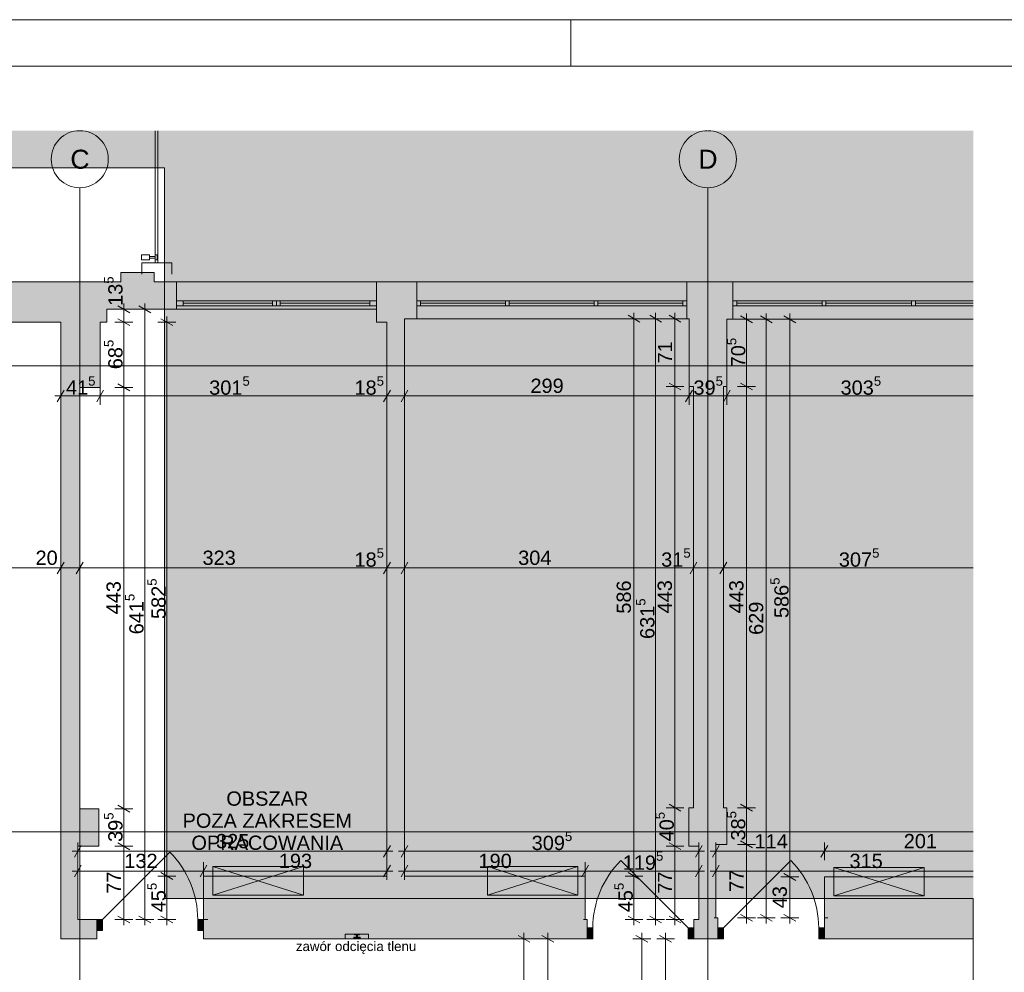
# Paper-space layout 'A-11 INWENTARYZACJA - PIĘTRO 8' of a CAD drawing. Header units: millimetres. Extents: x 0 to 420, y 0 to 297.
# Tile 9 of 12: x 182 to 286, y 197 to 297. Entities that reach past the tile are written whole.
import ezdxf
from ezdxf.xclip import XClip

# ---------------------------------------------------------------- set-up
doc = ezdxf.new("R2010")
doc.units = ezdxf.units.MM
doc.header["$MEASUREMENT"] = 0
doc.header["$XCLIPFRAME"] = 0
doc.linetypes.add('DASHDOTX2', pattern=[1000, 500, -250, 0, -250])
doc.linetypes.add('PRZERYWANA_DU_A', pattern=[550, 350, -200])
for name, color, linetype, lineweight in [('0_Nr_pióra__2', 8, 'Continuous', 13), ('A_Arkusz_Nr_pióra__1', 7, 'Continuous', 20), ('A_podkład_Nr_pióra__2', 8, 'Continuous', 13), ('A_wymiary_Nr_pióra__1', 7, 'Continuous', 20), ('A_wymiary_Nr_pióra__2', 8, 'Continuous', 13), ('A_wyposażenie_Nr_pióra__1', 7, 'Continuous', 20), ('A_wyposażenie_Nr_pióra__2', 8, 'Continuous', 13), ('A_ściany_Nr_pióra__1', 7, 'Continuous', 20), ('A_ściany_Nr_pióra__2', 8, 'Continuous', 13), ('Drzwi Archicad_Nr_pióra__1', 7, 'Continuous', 20)]:
    doc.layers.add(name, color=color, linetype=linetype, lineweight=lineweight)
for name, color, linetype, lineweight, true_color in [('A_Arkusz_Nr_pióra__237', 7, 'Continuous', 5, 0x343434), ('A_opis_Nr_pióra__7', 7, 'Continuous', 18, 0x171717), ('A_osie_Nr_pióra__16', 7, 'Continuous', 5, 0x0f0f0f), ('A_osie_Nr_pióra__76', 7, 'Continuous', 5, 0x2d2d2d), ('A_ściany_Nr_pióra__19', 7, 'Continuous', 5, 0x191919), ('Okna Archicada_Nr_pióra__19', 7, 'Continuous', 5, 0x191919)]:
    doc.layers.add(name, color=color, linetype=linetype, lineweight=lineweight, true_color=true_color)
for name, color, linetype in [('A_podrys', 7, 'Continuous'), ('A_wyposażenie', 7, 'Continuous'), ('A_ściany', 7, 'Continuous'), ('Drzwi Archicad', 7, 'Continuous')]:
    doc.layers.add(name, color=color, linetype=linetype)
doc.styles.add('STYL_AUTOMATYCZNY_1', font='arial.ttf')
doc.styles.add('STYL_AUTOMATYCZNY_4', font='arial.ttf')

# ---------------------------------------------------------------- blocks, each defined once
blk = doc.blocks.new('Rysunek_1_1', base_point=(-1586.91, -269.45))
at = {"linetype": 'Continuous', "lineweight": 0, "true_color": 0x484848}
blk.add_hatch(color=251, dxfattribs=at).paths.add_polyline_path([(31.83, 109.62), (40.22, 109.62), (40.22, 281.43), (197.28, 281.43), (197.28, 204.62), (282.28, 204.62), (282.28, 285.33), (31.83, 285.33)])
at = {"layer": 'A_wyposażenie', "linetype": 'Continuous', "lineweight": 0, "true_color": 0xfdfdfd}
for points in [[(202.39, 207.96), (202.39, 206.96), (202.39, 204.96), (211.89, 204.96), (211.89, 207.96)], [(240.74, 207.96), (231.24, 207.96), (231.24, 204.96), (240.74, 204.96), (240.74, 206.96)], [(267.64, 207.87), (267.64, 206.87), (267.64, 204.87), (277.14, 204.87), (277.14, 207.87)], [(218.74, 200.37), (218.74, 200.87), (216.29, 200.87), (216.29, 200.37)], [(217.22, 200.87), (217.22, 200.82), (217.82, 200.82), (217.82, 200.87)], [(217.27, 200.82), (217.27, 200.79), (217.77, 200.79), (217.77, 200.82)], [(217.57, 200.79), (217.47, 200.79), (217.47, 200.55), (217.57, 200.55)], [(217.22, 200.55, 0.873758), (217.22, 200.45), (217.82, 200.45, 0.697618), (217.82, 200.55)]]:
    blk.add_hatch(color=7, dxfattribs=at).paths.add_polyline_path(points)
at = {"layer": 'A_ściany', "linetype": 'Continuous', "lineweight": 0, "true_color": 0x000000}
for points in [[(196.2, 269.43), (196.2, 270.43), (192.7, 270.43), (192.7, 269.43)], [(178.56, 265.2), (191.24, 265.2), (191.24, 269.43), (178.56, 269.43)], [(191.24, 269.43), (191.24, 266.55), (198.56, 266.55), (198.56, 269.43)], [(219.56, 265.2), (222.51, 265.2), (222.51, 269.43), (219.56, 269.43)], [(222.51, 269.43), (222.51, 265.56), (223.8, 265.56), (223.8, 269.43)], [(252.17, 269.43), (252.17, 265.56), (252.42, 265.56), (252.42, 269.43)], [(252.42, 269.43), (252.42, 265.5), (257.03, 265.5), (257.03, 269.43)], [(190.54, 258.34), (190.54, 265.2), (186.39, 265.2), (186.39, 258.34)], [(222.51, 206.97), (222.51, 265.2), (220.67, 265.2), (220.67, 206.97)], [(256.38, 258.44), (256.38, 265.5), (252.42, 265.5), (252.42, 258.44)], [(188.39, 214.05), (188.39, 258.34), (186.39, 258.34), (186.39, 214.05)], [(256.03, 214.15), (256.03, 258.44), (252.89, 258.44), (252.89, 214.15)], [(190.39, 210.1), (190.39, 214.05), (186.39, 214.05), (186.39, 210.1)], [(256.39, 210.3), (256.39, 214.15), (252.39, 214.15), (252.39, 210.3)], [(188.19, 202.4), (188.19, 210.1), (186.39, 210.1), (186.39, 200.37)], [(255.24, 210.11), (255.24, 210.3), (252.39, 210.3), (252.39, 210.11)], [(255.24, 202.58), (255.24, 210.11), (253.44, 210.11), (253.44, 202.58)], [(241.5, 206.97), (201.39, 206.97), (201.39, 200.37), (241.5, 200.37)], [(282.28, 206.87), (266.64, 206.87), (266.64, 200.37), (282.28, 200.37)], [(188.19, 202.4), (186.39, 200.37), (190.19, 200.37), (190.19, 202.4)], [(241.5, 202.4), (241.5, 200.37), (241.71, 200.37), (241.71, 202.4)], [(252.91, 202.4), (252.91, 200.37), (253.44, 200.37), (253.44, 202.4)], [(253.44, 202.58), (253.44, 200.37), (255.44, 200.37), (255.44, 202.58)]]:
    blk.add_hatch(color=18, dxfattribs=at).paths.add_polyline_path(points)
at = {"layer": 'Drzwi Archicad', "linetype": 'Continuous', "lineweight": 0, "true_color": 0xfdfdfd}
for points in [[(190.19, 202.4), (190.19, 201.25), (190.79, 201.25), (190.79, 202.4)], [(201.39, 201.25), (201.39, 202.4), (200.79, 202.4), (200.79, 201.25)], [(241.71, 200.37), (242.31, 200.37), (242.31, 201.52), (241.71, 201.52)], [(252.91, 201.52), (252.31, 201.52), (252.31, 200.37), (252.91, 200.37)], [(255.44, 201.52), (255.44, 200.37), (256.04, 200.37), (256.04, 201.52)], [(266.64, 200.37), (266.64, 201.52), (266.04, 201.52), (266.04, 200.37)]]:
    blk.add_hatch(color=7, dxfattribs=at).paths.add_polyline_path(points)
at = {"layer": '0_Nr_pióra__2', "color": 8, "linetype": 'PRZERYWANA_DU_A', "lineweight": 13, "flags": 128}
for points in [[(282.28, 204.62), (197.28, 204.62), (197.28, 281.43), (40.22, 281.43), (40.22, 109.62)], [(282.28, 109.62), (282.28, 204.62)]]:
    blk.add_lwpolyline(points, dxfattribs=at)
at = {"layer": 'A_osie_Nr_pióra__16', "color": 250, "linetype": 'DASHDOTX2', "lineweight": 5, "true_color": 0x0f0f0f}
for p, q in [((188.39, 259.08), (188.39, 279.33)), ((254.39, 259.08), (254.39, 279.33)), ((282.28, 260.62), (58.09, 260.62)), ((188.39, 259.08), (188.39, 109.62)), ((254.39, 259.08), (254.39, 109.62)), ((282.28, 211.62), (58.09, 211.62))]:
    blk.add_line(p, q, dxfattribs=at)
for p in [(188.39, 259.08), (188.39, 259.08), (254.39, 259.08), (254.39, 259.08)]:
    blk.add_point(p, dxfattribs=at)
at = {"layer": 'A_osie_Nr_pióra__76', "color": 250, "linetype": 'Continuous', "lineweight": 5, "true_color": 0x2d2d2d}
for centre in [(188.39, 282.33), (254.39, 282.33)]:
    blk.add_circle(centre, 3, dxfattribs=at)
at = {"layer": 'A_podkład_Nr_pióra__2', "color": 8, "linetype": 'Continuous', "lineweight": 13}
for p, q in [((196.33, 285.33), (196.33, 271.45)), ((196.58, 271.45), (196.58, 285.33)), ((194.89, 271.76), (194.89, 272.27)), ((194.89, 272.27), (195.71, 272.27)), ((195.71, 272.27), (195.71, 271.76)), ((196.53, 272.27), (196.33, 272.27)), ((196.53, 271.76), (196.53, 272.27)), ((195.71, 271.76), (194.89, 271.76)), ((194.93, 270.25), (194.93, 271.45)), ((198.08, 271.45), (194.93, 271.45)), ((195.71, 272.12), (196.33, 272.12)), ((196.33, 271.91), (195.71, 271.91)), ((196.33, 271.76), (196.53, 271.76)), ((198.08, 271.45), (198.08, 270.25))]:
    blk.add_line(p, q, dxfattribs=at)
at = {"layer": 'A_wymiary_Nr_pióra__1', "color": 7, "linetype": 'Continuous', "lineweight": 20}
for p, q in [((193.64, 266.19), (192.39, 266.91)), ((195.85, 266.19), (194.6, 266.91)), ((192.39, 265.56), (193.64, 264.84)), ((198.17, 264.84), (196.92, 265.56)), ((247.26, 265.2), (246.01, 265.92)), ((249.54, 265.2), (248.29, 265.92)), ((251.57, 265.2), (250.32, 265.92)), ((259.09, 265.14), (257.84, 265.86)), ((261.16, 265.14), (259.91, 265.86)), ((263.64, 265.14), (262.39, 265.86)), ((192.39, 258.7), (193.64, 257.98)), ((250.32, 258.8), (251.57, 258.08)), ((257.84, 258.8), (259.09, 258.08)), ((186.75, 258.06), (186.03, 256.81)), ((190.9, 258.06), (190.17, 256.81)), ((221.03, 258.06), (220.3, 256.81)), ((222.87, 258.06), (222.15, 256.81)), ((252.78, 258.06), (252.06, 256.81)), ((256.75, 258.06), (256.03, 256.81)), ((186.75, 239.98), (186.03, 238.73)), ((188.75, 239.98), (188.02, 238.73)), ((221.03, 239.98), (220.3, 238.73)), ((222.87, 239.98), (222.15, 238.73)), ((253.25, 239.98), (252.53, 238.73)), ((256.39, 239.98), (255.67, 238.73)), ((192.39, 214.41), (193.64, 213.69)), ((250.32, 214.51), (251.57, 213.79)), ((257.84, 214.51), (259.09, 213.79)), ((188.55, 210.19), (187.83, 208.94)), ((192.39, 210.46), (193.64, 209.74)), ((220.3, 208.94), (221.03, 210.19)), ((222.87, 210.19), (222.15, 208.94)), ((250.32, 210.47), (251.57, 209.75)), ((253.08, 208.94), (253.8, 210.19)), ((255.6, 210.19), (254.88, 208.94)), ((257.84, 210.66), (259.09, 209.94)), ((267, 210.19), (266.28, 208.94)), ((188.55, 208.12), (187.83, 206.87)), ((201.75, 208.12), (201.03, 206.87)), ((220.3, 206.87), (221.03, 208.12)), ((222.87, 208.12), (222.15, 206.87)), ((241.86, 208.12), (241.14, 206.87)), ((253.08, 206.87), (253.8, 208.12)), ((255.6, 208.12), (254.88, 206.87)), ((196.92, 207.33), (198.17, 206.61)), ((246.01, 207.33), (247.26, 206.61)), ((262.39, 207.23), (263.64, 206.51)), ((257.84, 202.94), (259.09, 202.22)), ((259.91, 202.94), (261.16, 202.22)), ((262.39, 202.94), (263.64, 202.22)), ((192.39, 202.76), (193.64, 202.04)), ((194.6, 202.76), (195.85, 202.04)), ((196.92, 202.76), (198.17, 202.04)), ((246.01, 202.76), (247.26, 202.04)), ((248.29, 202.76), (249.54, 202.04)), ((250.32, 202.76), (251.57, 202.04)), ((235.7, 200.01), (234.45, 200.73)), ((238.2, 200.01), (236.95, 200.73)), ((248.08, 200.01), (246.83, 200.73)), ((250.58, 200.01), (249.33, 200.73))]:
    blk.add_line(p, q, dxfattribs=at)
at = {"layer": 'A_wymiary_Nr_pióra__2', "color": 8, "linetype": 'Continuous', "lineweight": 13}
for p, q in [((193.02, 266.55), (193.02, 267.16)), ((195.23, 266.55), (195.23, 267.16)), ((193.95, 266.55), (192.08, 266.55)), ((193.02, 265.2), (193.02, 266.55)), ((196.16, 266.55), (194.29, 266.55)), ((195.23, 202.4), (195.23, 266.55)), ((246.63, 265.56), (246.63, 266.17)), ((248.91, 265.56), (248.91, 266.17)), ((250.94, 265.56), (250.94, 266.17)), ((258.46, 265.5), (258.46, 266.11)), ((260.54, 265.5), (260.54, 266.11)), ((263.02, 265.5), (263.02, 266.11)), ((193.95, 265.2), (192.08, 265.2)), ((193.02, 258.34), (193.02, 265.2)), ((198.49, 265.2), (196.61, 265.2)), ((197.55, 265.2), (197.55, 265.81)), ((197.55, 206.97), (197.55, 265.2)), ((247.57, 265.56), (245.7, 265.56)), ((246.63, 206.97), (246.63, 265.56)), ((249.85, 265.56), (247.97, 265.56)), ((248.91, 202.4), (248.91, 265.56)), ((251.88, 265.56), (250.01, 265.56)), ((250.94, 258.44), (250.94, 265.56)), ((259.4, 265.5), (257.52, 265.5)), ((258.46, 258.44), (258.46, 265.5)), ((261.47, 265.5), (259.6, 265.5)), ((260.54, 202.58), (260.54, 265.5)), ((263.95, 265.5), (262.08, 265.5)), ((263.02, 206.87), (263.02, 265.5)), ((186.39, 256.5), (186.39, 258.37)), ((190.54, 256.5), (190.54, 258.37)), ((193.95, 258.34), (192.08, 258.34)), ((193.02, 214.05), (193.02, 258.34)), ((220.67, 256.5), (220.67, 258.37)), ((222.51, 256.5), (222.51, 258.37)), ((251.88, 258.44), (250.01, 258.44)), ((250.94, 214.15), (250.94, 258.44)), ((252.42, 256.5), (252.42, 258.37)), ((256.39, 256.5), (256.39, 258.37)), ((259.4, 258.44), (257.52, 258.44)), ((258.46, 214.15), (258.46, 258.44)), ((185.78, 257.44), (186.39, 257.44)), ((186.39, 257.44), (190.54, 257.44)), ((190.54, 257.44), (220.67, 257.44)), ((220.67, 257.44), (222.51, 257.44)), ((222.51, 257.44), (252.42, 257.44)), ((252.42, 257.44), (256.39, 257.44)), ((256.39, 257.44), (282.28, 257.44)), ((186.39, 238.42), (186.39, 240.29)), ((188.39, 238.42), (188.39, 240.29)), ((220.67, 238.42), (220.67, 240.29)), ((222.51, 238.42), (222.51, 240.29)), ((252.89, 238.42), (252.89, 240.29)), ((256.03, 238.42), (256.03, 240.29)), ((157.17, 239.36), (186.39, 239.36)), ((186.39, 239.36), (188.39, 239.36)), ((188.39, 239.36), (220.67, 239.36)), ((220.67, 239.36), (222.51, 239.36)), ((222.51, 239.36), (252.89, 239.36)), ((252.89, 239.36), (256.03, 239.36)), ((256.03, 239.36), (282.28, 239.36)), ((193.95, 214.05), (192.08, 214.05)), ((193.02, 210.1), (193.02, 214.05)), ((251.88, 214.15), (250.01, 214.15)), ((250.94, 210.11), (250.94, 214.15)), ((259.4, 214.15), (257.52, 214.15)), ((258.46, 210.3), (258.46, 214.15)), ((188.19, 208.63), (188.19, 210.51)), ((193.95, 210.1), (192.08, 210.1)), ((193.02, 202.4), (193.02, 210.1)), ((220.67, 208.63), (220.67, 210.51)), ((222.51, 208.63), (222.51, 210.51)), ((251.88, 210.11), (250.01, 210.11)), ((250.94, 202.4), (250.94, 210.11)), ((253.44, 208.63), (253.44, 210.51)), ((255.24, 208.63), (255.24, 210.51)), ((259.4, 210.3), (257.52, 210.3)), ((258.46, 202.58), (258.46, 210.3)), ((266.64, 208.63), (266.64, 210.51)), ((187.58, 209.57), (188.19, 209.57)), ((188.19, 209.57), (220.67, 209.57)), ((220.67, 209.57), (221.28, 209.57)), ((221.9, 209.57), (222.51, 209.57)), ((222.51, 209.57), (253.44, 209.57)), ((253.44, 209.57), (254.05, 209.57)), ((254.63, 209.57), (255.24, 209.57)), ((255.24, 209.57), (266.64, 209.57)), ((266.64, 209.57), (282.28, 209.57)), ((188.19, 206.56), (188.19, 208.43)), ((201.39, 206.56), (201.39, 208.43)), ((220.67, 206.56), (220.67, 208.43)), ((222.51, 206.56), (222.51, 208.43)), ((241.5, 206.56), (241.5, 208.43)), ((253.44, 206.56), (253.44, 208.43)), ((255.24, 206.56), (255.24, 208.43)), ((187.58, 207.49), (188.19, 207.49)), ((188.19, 207.49), (201.39, 207.49)), ((198.49, 206.97), (196.61, 206.97)), ((197.55, 202.4), (197.55, 206.97)), ((201.39, 207.49), (220.67, 207.49)), ((220.67, 207.49), (221.28, 207.49)), ((221.9, 207.49), (222.51, 207.49)), ((222.51, 207.49), (241.5, 207.49)), ((241.5, 207.49), (253.44, 207.49)), ((247.57, 206.97), (245.7, 206.97)), ((246.63, 202.4), (246.63, 206.97)), ((253.44, 207.49), (254.05, 207.49)), ((254.63, 207.49), (255.24, 207.49)), ((255.24, 207.49), (282.28, 207.49)), ((263.95, 206.87), (262.08, 206.87)), ((263.02, 202.58), (263.02, 206.87)), ((193.95, 202.4), (192.08, 202.4)), ((193.02, 201.79), (193.02, 202.4)), ((196.16, 202.4), (194.29, 202.4)), ((195.23, 201.79), (195.23, 202.4)), ((198.49, 202.4), (196.61, 202.4)), ((197.55, 201.79), (197.55, 202.4)), ((247.57, 202.4), (245.7, 202.4)), ((246.63, 201.79), (246.63, 202.4)), ((249.85, 202.4), (247.97, 202.4)), ((248.91, 201.79), (248.91, 202.4)), ((251.88, 202.4), (250.01, 202.4)), ((250.94, 201.79), (250.94, 202.4)), ((259.4, 202.58), (257.52, 202.58)), ((258.46, 201.97), (258.46, 202.58)), ((261.47, 202.58), (259.6, 202.58)), ((260.54, 201.97), (260.54, 202.58)), ((263.95, 202.58), (262.08, 202.58)), ((263.02, 201.97), (263.02, 202.58)), ((235.07, 200.37), (235.07, 200.98)), ((237.57, 200.37), (237.57, 200.98)), ((247.45, 200.37), (247.45, 200.98)), ((249.95, 200.37), (249.95, 200.98)), ((236.01, 200.37), (234.14, 200.37)), ((235.07, 180.37), (235.07, 200.37)), ((238.51, 200.37), (236.64, 200.37)), ((237.57, 179.67), (237.57, 200.37)), ((248.39, 200.37), (246.52, 200.37)), ((247.45, 177.97), (247.45, 200.37)), ((250.89, 200.37), (249.02, 200.37)), ((249.95, 177.97), (249.95, 200.37))]:
    blk.add_line(p, q, dxfattribs=at)
at = {"layer": 'A_wyposażenie_Nr_pióra__1', "color": 7, "linetype": 'Continuous', "lineweight": 20}
blk.add_arc((217.35, 200.5), 0.0531, 109.5429, 250.4571, dxfattribs=at)
at = {"layer": 'A_wyposażenie_Nr_pióra__2', "color": 8, "linetype": 'Continuous', "lineweight": 13}
for p, q in [((202.39, 204.96), (211.89, 207.96)), ((211.89, 204.96), (202.39, 207.96)), ((240.74, 204.96), (231.24, 207.96)), ((231.24, 204.96), (240.74, 207.96)), ((277.14, 204.87), (267.64, 207.87)), ((267.64, 204.87), (277.14, 207.87))]:
    blk.add_line(p, q, dxfattribs=at)
at = {"layer": 'A_wyposażenie_Nr_pióra__2', "color": 8, "linetype": 'Continuous', "lineweight": 13, "flags": 128}
for points in [[(202.39, 207.96), (211.89, 207.96), (211.89, 204.96), (202.39, 204.96), (202.39, 206.96)], [(240.74, 207.96), (231.24, 207.96), (231.24, 204.96), (240.74, 204.96), (240.74, 206.96)], [(267.64, 207.87), (277.14, 207.87), (277.14, 204.87), (267.64, 204.87), (267.64, 206.87)], [(218.74, 200.37), (216.29, 200.37), (216.29, 200.87), (218.74, 200.87)], [(217.22, 200.87), (217.22, 200.82), (217.82, 200.82), (217.82, 200.87)], [(217.27, 200.82), (217.27, 200.79), (217.77, 200.79), (217.77, 200.82)], [(217.57, 200.79), (217.47, 200.79), (217.47, 200.55), (217.57, 200.55)]]:
    blk.add_lwpolyline(points, close=True, dxfattribs=at)
blk.add_lwpolyline([(217.22, 200.55, 0.873758), (217.22, 200.45), (217.82, 200.45, 0.697618), (217.82, 200.55)], format="xyb", close=True, dxfattribs=at)
at = {"layer": 'A_wyposażenie_Nr_pióra__2', "color": 8, "linetype": 'Continuous', "lineweight": 13}
for centre, start, end in [((217.35, 200.5), 109.5429, 250.4571), ((217.48, 200.5), 109.5429, 250.4571), ((217.55, 200.5), 289.5429, 70.4571), ((217.68, 200.5), 289.5429, 70.4571)]:
    blk.add_arc(centre, 0.0531, start, end, dxfattribs=at)
at = {"layer": 'A_ściany_Nr_pióra__1', "color": 7, "linetype": 'Continuous', "lineweight": 20}
for p, q in [((198.56, 266.55), (198.56, 269.43)), ((223.8, 265.56), (223.8, 269.43)), ((252.17, 265.56), (252.17, 269.43)), ((257.03, 265.5), (257.03, 269.43)), ((190.19, 202.4), (189.72, 202.4)), ((190.19, 202.4), (190.19, 201.25)), ((201.39, 202.4), (201.86, 202.4)), ((201.39, 202.4), (201.39, 201.25)), ((241.71, 202.4), (241.34, 202.4)), ((241.71, 201.52), (241.71, 202.4)), ((252.91, 202.4), (253.28, 202.4)), ((252.91, 201.52), (252.91, 202.4)), ((255.44, 202.58), (255.07, 202.58)), ((255.44, 201.52), (255.44, 202.58)), ((266.64, 202.58), (267.01, 202.58)), ((266.64, 201.52), (266.64, 202.58)), ((190.19, 201.25), (190.19, 200.37)), ((201.39, 201.25), (201.39, 200.37)), ((241.71, 200.37), (241.71, 201.52)), ((252.91, 200.37), (252.91, 201.52)), ((255.44, 200.37), (255.44, 201.52)), ((266.64, 200.37), (266.64, 201.52)), ((190.19, 200.37), (189.82, 200.37)), ((201.39, 200.37), (201.76, 200.37)), ((241.71, 200.37), (241.24, 200.37)), ((252.91, 200.37), (253.38, 200.37)), ((255.44, 200.37), (254.97, 200.37)), ((266.64, 200.37), (267.11, 200.37))]:
    blk.add_line(p, q, dxfattribs=at)
at = {"layer": 'A_ściany_Nr_pióra__1', "color": 7, "linetype": 'Continuous', "lineweight": 20, "flags": 128}
for points in [[(196.2, 270.43), (192.7, 270.43)], [(192.7, 270.43), (192.7, 269.43)], [(196.2, 269.43), (196.2, 270.43)], [(191.24, 269.43), (178.56, 269.43)], [(192.7, 269.43), (191.24, 269.43)], [(198.56, 269.43), (196.2, 269.43)], [(219.56, 266.55), (219.56, 269.43)], [(222.51, 269.43), (219.56, 269.43)], [(223.8, 269.43), (222.51, 269.43)], [(252.42, 269.43), (252.17, 269.43)], [(257.03, 269.43), (252.42, 269.43)], [(191.24, 265.2), (191.24, 266.55)], [(191.24, 266.55), (198.56, 266.55)], [(219.56, 266.55), (219.56, 265.2)], [(178.56, 265.2), (186.39, 265.2)], [(186.39, 265.2), (186.39, 258.34)], [(190.54, 258.34), (190.54, 265.2)], [(190.54, 265.2), (191.24, 265.2)], [(219.56, 265.2), (220.67, 265.2)], [(220.67, 265.2), (220.67, 206.97)], [(222.51, 265.56), (223.8, 265.56)], [(222.51, 265.2), (222.51, 265.56)], [(222.51, 206.97), (222.51, 265.2)], [(252.17, 265.56), (252.42, 265.56)], [(252.42, 265.56), (252.42, 265.5)], [(252.42, 265.5), (252.42, 258.44)], [(256.38, 258.44), (256.38, 265.5)], [(256.38, 265.5), (257.03, 265.5)], [(186.39, 258.34), (186.39, 214.05)], [(188.39, 214.05), (188.39, 258.34)], [(188.39, 258.34), (190.54, 258.34)], [(252.42, 258.44), (252.89, 258.44)], [(252.89, 258.44), (252.89, 214.15)], [(256.03, 214.15), (256.03, 258.44)], [(256.03, 258.44), (256.38, 258.44)], [(186.39, 214.05), (186.39, 210.1)], [(190.39, 214.05), (188.39, 214.05)], [(190.39, 210.1), (190.39, 214.05)], [(252.89, 214.15), (252.39, 214.15)], [(252.39, 214.15), (252.39, 210.3)], [(256.39, 214.15), (256.03, 214.15)], [(256.39, 210.3), (256.39, 214.15)], [(186.39, 210.1), (186.39, 200.37)], [(188.19, 202.4), (188.19, 210.1)], [(188.19, 210.1), (190.39, 210.1)], [(252.39, 210.3), (252.39, 210.11)], [(252.39, 210.11), (253.44, 210.11)], [(253.44, 210.11), (253.44, 202.58)], [(255.24, 210.11), (255.24, 210.3)], [(255.24, 210.3), (256.39, 210.3)], [(255.24, 202.58), (255.24, 210.11)], [(220.67, 206.97), (201.39, 206.97)], [(201.39, 206.97), (201.39, 202.4)], [(241.5, 206.97), (222.51, 206.97)], [(241.5, 202.4), (241.5, 206.97)], [(282.28, 206.87), (266.64, 206.87)], [(266.64, 206.87), (266.64, 202.58)], [(190.19, 202.4), (188.19, 202.4)], [(241.71, 202.4), (241.5, 202.4)], [(253.44, 202.4), (252.91, 202.4)], [(253.44, 202.58), (253.44, 202.4)], [(255.44, 202.58), (255.24, 202.58)], [(186.39, 200.37), (190.19, 200.37)], [(201.39, 200.37), (241.5, 200.37)], [(241.5, 200.37), (241.71, 200.37)], [(252.91, 200.37), (253.44, 200.37)], [(253.44, 200.37), (255.44, 200.37)], [(266.64, 200.37), (282.28, 200.37)]]:
    blk.add_lwpolyline(points, dxfattribs=at)
at = {"layer": 'A_ściany_Nr_pióra__19', "color": 250, "linetype": 'Continuous', "lineweight": 5, "true_color": 0x191919}
for p, q in [((219.56, 269.43), (198.56, 269.43)), ((252.17, 269.43), (223.8, 269.43)), ((282.28, 269.43), (257.03, 269.43)), ((198.56, 266.55), (219.56, 266.55)), ((223.8, 265.56), (252.17, 265.56)), ((257.03, 265.5), (282.28, 265.5))]:
    blk.add_line(p, q, dxfattribs=at)
at = {"layer": 'A_ściany_Nr_pióra__2', "color": 8, "linetype": 'Continuous', "lineweight": 13, "flags": 128}
for points in [[(218.74, 200.87), (216.29, 200.87)], [(216.29, 200.87), (216.29, 200.37)], [(218.74, 200.37), (218.74, 200.87)], [(216.29, 200.37), (218.74, 200.37)]]:
    blk.add_lwpolyline(points, dxfattribs=at)
at = {"layer": 'Drzwi Archicad_Nr_pióra__1', "color": 7, "linetype": 'Continuous', "lineweight": 20}
for p, q in [((190.79, 202.4), (197.86, 209.47)), ((252.31, 201.52), (245.24, 208.59)), ((256.04, 201.52), (263.11, 208.59)), ((190.19, 202.4), (189.72, 202.4)), ((190.19, 202.4), (189.72, 202.4)), ((190.19, 202.4), (190.79, 202.4)), ((190.19, 201.25), (190.19, 202.4)), ((190.19, 202.4), (190.19, 201.25)), ((190.19, 202.4), (190.19, 201.25)), ((190.79, 202.4), (190.79, 201.25)), ((200.79, 201.25), (200.79, 202.4)), ((200.79, 202.4), (201.39, 202.4)), ((201.39, 202.4), (201.39, 201.25)), ((201.39, 202.4), (201.39, 201.25)), ((201.39, 202.4), (201.39, 201.25)), ((201.39, 202.4), (201.86, 202.4)), ((201.39, 202.4), (201.86, 202.4)), ((241.71, 202.4), (241.34, 202.4)), ((241.71, 202.4), (241.34, 202.4)), ((241.71, 201.52), (241.71, 202.4)), ((241.71, 201.52), (241.71, 202.4)), ((252.91, 201.52), (252.91, 202.4)), ((252.91, 201.52), (252.91, 202.4)), ((252.91, 202.4), (253.28, 202.4)), ((252.91, 202.4), (253.28, 202.4)), ((255.44, 202.58), (255.07, 202.58)), ((255.44, 202.58), (255.07, 202.58)), ((255.44, 201.52), (255.44, 202.58)), ((255.44, 201.52), (255.44, 202.58)), ((266.64, 201.52), (266.64, 202.58)), ((266.64, 201.52), (266.64, 202.58)), ((266.64, 202.58), (267.01, 202.58)), ((266.64, 202.58), (267.01, 202.58)), ((190.79, 201.25), (190.19, 201.25)), ((190.19, 201.25), (190.19, 200.37)), ((190.19, 201.25), (190.19, 200.37)), ((201.39, 201.25), (200.79, 201.25)), ((201.39, 201.25), (201.39, 200.37)), ((201.39, 201.25), (201.39, 200.37)), ((242.31, 201.52), (241.71, 201.52)), ((241.71, 201.52), (241.71, 200.37)), ((241.71, 200.37), (241.71, 201.52)), ((241.71, 200.37), (241.71, 201.52)), ((242.31, 200.37), (242.31, 201.52)), ((252.91, 201.52), (252.31, 201.52)), ((252.31, 201.52), (252.31, 200.37)), ((252.91, 200.37), (252.91, 201.52)), ((252.91, 200.37), (252.91, 201.52)), ((252.91, 200.37), (252.91, 201.52)), ((255.44, 201.52), (256.04, 201.52)), ((255.44, 200.37), (255.44, 201.52)), ((255.44, 200.37), (255.44, 201.52)), ((255.44, 200.37), (255.44, 201.52)), ((256.04, 201.52), (256.04, 200.37)), ((266.04, 200.37), (266.04, 201.52)), ((266.04, 201.52), (266.64, 201.52)), ((266.64, 201.52), (266.64, 200.37)), ((266.64, 200.37), (266.64, 201.52)), ((266.64, 200.37), (266.64, 201.52)), ((190.19, 200.37), (189.82, 200.37)), ((190.19, 200.37), (189.82, 200.37)), ((201.39, 200.37), (201.76, 200.37)), ((201.39, 200.37), (201.76, 200.37)), ((241.71, 200.37), (241.24, 200.37)), ((241.71, 200.37), (241.24, 200.37)), ((241.71, 200.37), (242.31, 200.37)), ((252.31, 200.37), (252.91, 200.37)), ((252.91, 200.37), (253.38, 200.37)), ((252.91, 200.37), (253.38, 200.37)), ((255.44, 200.37), (254.97, 200.37)), ((255.44, 200.37), (254.97, 200.37)), ((256.04, 200.37), (255.44, 200.37)), ((266.64, 200.37), (266.04, 200.37)), ((266.64, 200.37), (267.11, 200.37)), ((266.64, 200.37), (267.11, 200.37))]:
    blk.add_line(p, q, dxfattribs=at)
for centre, start, end in [((190.79, 202.4), 0, 45), ((252.31, 201.52), 135, 180), ((256.04, 201.52), 0, 45)]:
    blk.add_arc(centre, 10, start, end, dxfattribs=at)
at = {"layer": 'Okna Archicada_Nr_pióra__19', "color": 250, "linetype": 'Continuous', "lineweight": 5, "true_color": 0x191919}
for p, q in [((198.56, 266.93), (198.56, 267.43)), ((198.56, 267.43), (219.56, 267.43)), ((199.26, 266.93), (199.26, 267.43)), ((199.26, 267.18), (208.66, 267.18)), ((208.66, 267.43), (208.66, 266.92)), ((209.06, 267.43), (209.06, 266.93)), ((209.46, 267.43), (209.46, 266.92)), ((218.86, 267.18), (209.46, 267.18)), ((218.86, 266.93), (218.86, 267.43)), ((219.56, 267.43), (219.56, 266.93)), ((223.8, 266.93), (223.8, 267.43)), ((223.8, 267.43), (252.17, 267.43)), ((224.2, 267.43), (224.2, 266.93)), ((233.12, 267.18), (224.2, 267.18)), ((233.12, 267.43), (233.12, 266.93)), ((233.52, 267.43), (233.52, 266.93)), ((242.45, 267.18), (233.52, 267.18)), ((242.45, 267.43), (242.45, 266.93)), ((242.85, 267.43), (242.85, 266.93)), ((251.77, 267.18), (242.85, 267.18)), ((251.77, 267.43), (251.77, 266.93)), ((252.17, 267.43), (252.17, 266.93)), ((257.03, 266.93), (257.03, 267.43)), ((257.03, 267.43), (282.28, 267.43)), ((257.43, 267.43), (257.43, 266.93)), ((266.41, 267.18), (257.43, 267.18)), ((266.41, 267.43), (266.41, 266.93)), ((266.81, 267.43), (266.81, 266.93)), ((275.8, 267.18), (266.81, 267.18)), ((275.8, 267.43), (275.8, 266.93)), ((276.2, 267.43), (276.2, 266.93)), ((282.28, 267.18), (276.2, 267.18)), ((219.56, 266.93), (198.56, 266.93)), ((252.17, 266.93), (223.8, 266.93)), ((282.28, 266.93), (257.03, 266.93))]:
    blk.add_line(p, q, dxfattribs=at)
at = {"layer": 'A_opis_Nr_pióra__7', "color": 250, "linetype": 'Continuous', "lineweight": 18, "true_color": 0x171717, "insert": (208.1, 212.78), "char_height": 1.5, "attachment_point": 5, "line_spacing_factor": 0.928578, "style": 'STYL_AUTOMATYCZNY_1'}
blk.add_mtext('\\A1;{\\pqc;\\fArial|b0|i0|c238|p0;\\W1.000000;OBSZAR\\P\\pqc;\\fArial|b0|i0|c238|p0;\\W1.000000;POZA ZAKRESEM \\P\\pqc;\\fArial|b0|i0|c238|p0;\\W1.000000;OPRACOWANIA}', dxfattribs=at)
at = {"layer": 'A_osie_Nr_pióra__76', "color": 250, "linetype": 'Continuous', "lineweight": 5, "true_color": 0x2d2d2d, "char_height": 2, "attachment_point": 1, "style": 'STYL_AUTOMATYCZNY_1'}
for s, insert in [('\\A1;{\\pql;\\pt0;\\fArial|b0|i0|c238|p0;\\W1.000000;C}', (187.4, 283.33)), ('\\A1;{\\pql;\\pt0;\\fArial|b0|i0|c238|p0;\\W1.000000;D}', (253.4, 283.33))]:
    blk.add_mtext(s, dxfattribs=dict(at, insert=insert))
at = {"layer": 'A_wymiary_Nr_pióra__1', "color": 7, "linetype": 'Continuous', "lineweight": 20, "char_height": 1.5, "attachment_point": 7, "rotation": 90, "style": 'STYL_AUTOMATYCZNY_1'}
for s, insert in [('\\A1;{\\pql;\\fArial|b0|i0|c238|p0;\\W1.000000;13\\fArial|b0|i0|c238|p0;\\W1.000000;\\A1{\\H.66x;\\S5^  ;}}', (193.32, 266.91)), ('\\A1;{\\pql;\\fArial|b0|i0|c238|p0;\\W1.000000;70\\fArial|b0|i0|c238|p0;\\W1.000000;\\A1{\\H.66x;\\S5^  ;}}', (258.77, 260.45)), ('\\A1;{\\pql;\\fArial|b0|i0|c238|p0;\\W1.000000;68\\fArial|b0|i0|c238|p0;\\W1.000000;\\A1{\\H.66x;\\S5^  ;}}', (193.32, 260.25)), ('\\A1;{\\pql;\\fArial|b0|i0|c238|p0;\\W1.000000;582\\fArial|b0|i0|c238|p0;\\W1.000000;\\A1{\\H.66x;\\S5^  ;}}', (197.86, 233.99)), ('\\A1;{\\pql;\\fArial|b0|i0|c238|p0;\\W1.000000;586\\fArial|b0|i0|c238|p0;\\W1.000000;\\A1{\\H.66x;\\S5^  ;}}', (263.32, 234.09)), ('\\A1;{\\pql;\\fArial|b0|i0|c238|p0;\\W1.000000;641\\fArial|b0|i0|c238|p0;\\W1.000000;\\A1{\\H.66x;\\S5^  ;}}', (195.53, 232.38)), ('\\A1;{\\pql;\\fArial|b0|i0|c238|p0;\\W1.000000;631\\fArial|b0|i0|c238|p0;\\W1.000000;\\A1{\\H.66x;\\S5^  ;}}', (249.22, 231.89)), ('\\A1;{\\pql;\\fArial|b0|i0|c238|p0;\\W1.000000;39\\fArial|b0|i0|c238|p0;\\W1.000000;\\A1{\\H.66x;\\S5^  ;}}', (193.32, 210.55)), ('\\A1;{\\pql;\\fArial|b0|i0|c238|p0;\\W1.000000;40\\fArial|b0|i0|c238|p0;\\W1.000000;\\A1{\\H.66x;\\S5^  ;}}', (251.25, 210.61)), ('\\A1;{\\pql;\\fArial|b0|i0|c238|p0;\\W1.000000;38\\fArial|b0|i0|c238|p0;\\W1.000000;\\A1{\\H.66x;\\S5^  ;}}', (258.77, 210.7)), ('\\A1;{\\pql;\\fArial|b0|i0|c238|p0;\\W1.000000;45\\fArial|b0|i0|c238|p0;\\W1.000000;\\A1{\\H.66x;\\S5^  ;}}', (197.86, 203.16)), ('\\A1;{\\pql;\\fArial|b0|i0|c238|p0;\\W1.000000;45\\fArial|b0|i0|c238|p0;\\W1.000000;\\A1{\\H.66x;\\S5^  ;}}', (246.94, 203.16))]:
    blk.add_mtext(s, dxfattribs=dict(at, insert=insert))
at = {"layer": 'A_wymiary_Nr_pióra__1', "color": 7, "linetype": 'Continuous', "lineweight": 20, "char_height": 1.5, "attachment_point": 7, "style": 'STYL_AUTOMATYCZNY_1'}
for s, insert in [('\\A1;{\\pql;\\fArial|b0|i0|c238|p0;\\W1.000000;41\\fArial|b0|i0|c238|p0;\\W1.000000;\\A1{\\H.66x;\\S5^  ;}}', (186.94, 257.14)), ('\\A1;{\\pql;\\fArial|b0|i0|c238|p0;\\W1.000000;301\\fArial|b0|i0|c238|p0;\\W1.000000;\\A1{\\H.66x;\\S5^  ;}}', (201.99, 257.13)), ('\\A1;{\\pql;\\fArial|b0|i0|c238|p0;\\W1.000000;18\\fArial|b0|i0|c238|p0;\\W1.000000;\\A1{\\H.66x;\\S5^  ;}}', (217.26, 257.13)), ('\\A1;{\\pql;\\fArial|b0|i0|c238|p0;\\W1.000000;39\\fArial|b0|i0|c238|p0;\\W1.000000;\\A1{\\H.66x;\\S5^  ;}}', (252.88, 257.13)), ('\\A1;{\\pql;\\fArial|b0|i0|c238|p0;\\W1.000000;303\\fArial|b0|i0|c238|p0;\\W1.000000;\\A1{\\H.66x;\\S5^  ;}}', (268.34, 257.13)), ('\\A1;{\\pql;\\fArial|b0|i0|c238|p0;\\W1.000000;18\\fArial|b0|i0|c238|p0;\\W1.000000;\\A1{\\H.66x;\\S5^  ;}}', (217.26, 239.05)), ('\\A1;{\\pql;\\fArial|b0|i0|c238|p0;\\W1.000000;31\\fArial|b0|i0|c238|p0;\\W1.000000;\\A1{\\H.66x;\\S5^  ;}}', (249.49, 239.05)), ('\\A1;{\\pql;\\fArial|b0|i0|c238|p0;\\W1.000000;307\\fArial|b0|i0|c238|p0;\\W1.000000;\\A1{\\H.66x;\\S5^  ;}}', (268.16, 239.05)), ('\\A1;{\\pql;\\fArial|b0|i0|c238|p0;\\W1.000000;309\\fArial|b0|i0|c238|p0;\\W1.000000;\\A1{\\H.66x;\\S5^  ;}}', (235.88, 209.26)), ('\\A1;{\\pql;\\fArial|b0|i0|c238|p0;\\W1.000000;119\\fArial|b0|i0|c238|p0;\\W1.000000;\\A1{\\H.66x;\\S5^  ;}}', (245.45, 207.19))]:
    blk.add_mtext(s, dxfattribs=dict(at, insert=insert))
at = {"layer": 'A_wymiary_Nr_pióra__1', "color": 7, "linetype": 'Continuous', "lineweight": 20, "char_height": 1.5, "attachment_point": 7, "rotation": 90, "style": 'STYL_AUTOMATYCZNY_4'}
for s, insert, width in [('\\A1;{\\pql;\\fArial|b0|i0|c238|p0;\\W1.000000;71}', (250.64, 260.86), 2.2882), ('\\A1;{\\pql;\\fArial|b0|i0|c238|p0;\\W1.000000;443}', (192.72, 234.48), 3.4323), ('\\A1;{\\pql;\\fArial|b0|i0|c238|p0;\\W1.000000;586}', (246.33, 234.55), 3.4323), ('\\A1;{\\pql;\\fArial|b0|i0|c238|p0;\\W1.000000;443}', (250.64, 234.58), 3.4323), ('\\A1;{\\pql;\\fArial|b0|i0|c238|p0;\\W1.000000;443}', (258.16, 234.58), 3.4323), ('\\A1;{\\pql;\\fArial|b0|i0|c238|p0;\\W1.000000;629}', (260.24, 232.32), 3.4323), ('\\A1;{\\pql;\\fArial|b0|i0|c238|p0;\\W1.000000;77}', (192.72, 205.11), 2.2882), ('\\A1;{\\pql;\\fArial|b0|i0|c238|p0;\\W1.000000;77}', (250.64, 205.11), 2.2882), ('\\A1;{\\pql;\\fArial|b0|i0|c238|p0;\\W1.000000;77}', (258.16, 205.3), 2.2882), ('\\A1;{\\pql;\\fArial|b0|i0|c238|p0;\\W1.000000;43}', (262.72, 203.58), 2.2882)]:
    blk.add_mtext(s, dxfattribs=dict(at, insert=insert, width=width))
at = {"layer": 'A_wymiary_Nr_pióra__1', "color": 7, "linetype": 'Continuous', "lineweight": 20, "char_height": 1.5, "attachment_point": 7, "style": 'STYL_AUTOMATYCZNY_4'}
for s, insert, width in [('\\A1;{\\pql;\\fArial|b0|i0|c238|p0;\\W1.000000;299}', (235.75, 257.74), 3.4323), ('\\A1;{\\pql;\\fArial|b0|i0|c238|p0;\\W1.000000;20}', (183.74, 239.66), 2.2882), ('\\A1;{\\pql;\\fArial|b0|i0|c238|p0;\\W1.000000;323}', (201.29, 239.66), 3.4323), ('\\A1;{\\pql;\\fArial|b0|i0|c238|p0;\\W1.000000;304}', (234.46, 239.66), 3.4323), ('\\A1;{\\pql;\\fArial|b0|i0|c238|p0;\\W1.000000;325}', (202.71, 209.87), 3.4323), ('\\A1;{\\pql;\\fArial|b0|i0|c238|p0;\\W1.000000;114}', (259.3, 209.87), 3.2796), ('\\A1;{\\pql;\\fArial|b0|i0|c238|p0;\\W1.000000;201}', (274.98, 209.87), 3.4323), ('\\A1;{\\pql;\\fArial|b0|i0|c238|p0;\\W1.000000;132}', (193.07, 207.79), 3.4323), ('\\A1;{\\pql;\\fArial|b0|i0|c238|p0;\\W1.000000;193}', (209.31, 207.79), 3.4323), ('\\A1;{\\pql;\\fArial|b0|i0|c238|p0;\\W1.000000;190}', (230.29, 207.79), 3.4323), ('\\A1;{\\pql;\\fArial|b0|i0|c238|p0;\\W1.000000;315}', (269.28, 207.79), 3.4323)]:
    blk.add_mtext(s, dxfattribs=dict(at, insert=insert, width=width))
at = {"layer": 'A_wyposażenie_Nr_pióra__2', "color": 8, "linetype": 'Continuous', "lineweight": 13, "insert": (211.1, 199.43), "char_height": 1, "attachment_point": 4, "style": 'STYL_AUTOMATYCZNY_1'}
blk.add_mtext('\\A1;{\\pql;\\fArial|b0|i0|c238|p0;\\W1.000000;zawór odcięcia tlenu}', dxfattribs=at)

psp = doc.layouts.new('A-11 INWENTARYZACJA - PIĘTRO 8')

# ---------------------------------------------------------------- linework, layer by layer
at = {"layer": 'A_Arkusz_Nr_pióra__1', "color": 7, "linetype": 'Continuous', "lineweight": 20}
psp.add_line((415.1, 292.1), (29.9, 292.1), dxfattribs=at)
at = {"layer": 'A_Arkusz_Nr_pióra__1', "color": 7, "linetype": 'Continuous', "lineweight": 20, "flags": 128}
psp.add_lwpolyline([(0, 297), (420, 297), (420, 0), (0, 0)], close=True, dxfattribs=at)
at = {"layer": 'A_Arkusz_Nr_pióra__237', "color": 250, "linetype": 'Continuous', "lineweight": 5, "true_color": 0x343434}
psp.add_line((240, 292.1), (240, 297), dxfattribs=at)

# ---------------------------------------------------------------- block references
at = {"layer": 'A_podrys', "color": 37, "linetype": 'Continuous', "lineweight": 5, "true_color": 0x656532}
ref = psp.add_blockref('Rysunek_1_1', (-1586.91, -269.45), dxfattribs=at)
XClip(ref).set_block_clipping_path([(31.8348543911, 109.6199207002), (282.2848256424, 285.3289775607)])

doc.saveas('drawing.dxf')
